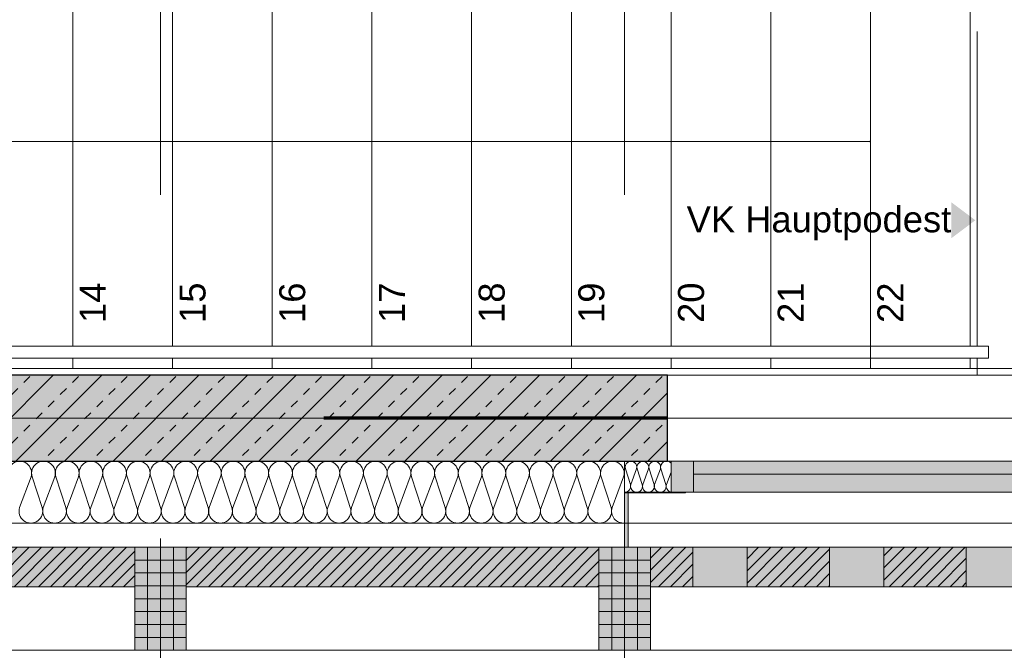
# Model space of a CAD drawing. Header units: metres. Extents: x -49 to 152, y -127 to 99.
# Tile 41 of 177: x -20.66 to -17.8, y -22.27 to -20.44. Entities that reach past the tile are written whole.
import ezdxf

# ---------------------------------------------------------------- set-up
doc = ezdxf.new("R2010")
doc.units = ezdxf.units.M
doc.header["$PDMODE"] = 1
doc.header["$PDSIZE"] = -2
for name, pattern in [('Achsen 01', [5.291531, 3.175, -1.058062, 0.352704, -0.705764]), ('gestrichelt - 01', [2, 1, -1]), ('ISO-03 Gestrichelt mit Abstand', [7.62, 3.048, -4.572]), ('ISO-07 Punktiert', [0.889, 0.127, -0.762]), ('Raster 01', [2, 1, -1]), ('VW-01 Strichlinie kurz', [2, 1, -1])]:
    doc.linetypes.add(name, pattern=pattern)
doc.layers.get('0').update_dxf_attribs({"lineweight": 25})
for name, color, linetype, lineweight, true_color in [('013_Beton und Stahlbetonarbeiten-000 Brüstung', 7, 'Continuous', 9, 0xa6a6a6), ('013_Beton und Stahlbetonarbeiten-000 Sichtbeton-331 tragende Au', 5, 'Continuous', 5, 0x0000ff), ('013_Beton und Stahlbetonarbeiten-000 Sichtbeton-334 Außenwandöf', 5, 'Continuous', 5, 0x0000ff), ('013_Beton und Stahlbetonarbeiten-350 Stahlbeton Treppe Ansicht', 7, 'Continuous', 9, 0xa6a6a6), ('014_Fassadenarbeiten-000 Aufsicht Betonfertigteile', 7, 'Continuous', 9, 0xc0c0c0), ('014_Fassadenarbeiten-000 Aufsicht Filtermauerwerk', 7, 'Continuous', 9, 0xa6a6a6), ('014_Fassadenarbeiten-330 mineralische Dämmung', 7, 'Continuous', 9, 0x666666), ('032_Metallarbeiten-Fenster', 7, 'Continuous', 13, 0x444444), ('032_Metallarbeiten-PR_Fassade', 7, 'Continuous', 13, 0x444444), ('AV1-Achsen', 1, 'Achsen 01', 18, 0xff0000), ('AV1-Raster', 7, 'Raster 01', 9, 0xa6a6a6)]:
    doc.layers.add(name, color=color, linetype=linetype, lineweight=lineweight, true_color=true_color)
for name, color, linetype, lineweight in [('013_Beton und Stahlbetonarbeiten-000 Unterzüge', 7, 'ISO-07 Punktiert', 13), ('013_Beton und Stahlbetonarbeiten-330 Außenwände', 7, 'Continuous', 25), ('014_Fassadenarbeiten-330 Betonfertigteile vertikal', 7, 'Continuous', 9), ('014_Fassadenarbeiten-330 Filtermauerwerk 11.5cm', 7, 'Continuous', 9), ('014_Fassadenarbeiten-330 Mauerwerk 11.5cm', 7, 'Continuous', 9), ('031_Metallbauarbeiten-340 Treppen Geländer', 7, 'Continuous', 9), ('039_Trockenbauarbeiten-alllg.', 7, 'Continuous', 9), ('_1.35m (3D)', 7, 'Continuous', 9), ('_GRU (2D)', 7, 'Continuous', 9), ('_OG 3 (2D)', 7, 'Continuous', 9), ('AV1-Brandschutzkonzept-Brandschutzkonzept', 7, 'Continuous', 5), ('Bemaßung-Bemaßung', 7, 'Continuous', 9)]:
    doc.layers.add(name, color=color, linetype=linetype, lineweight=lineweight)
doc.layers.get('0').freeze()
doc.styles.add('Arial', font='arial.ttf')
doc.dimstyles.new('COE 50', dxfattribs={"dimtxt": 100.872396, "dimasz": 0.001414, "dimexe": 0.001, "dimexo": 0.01, "dimgap": 0.001, "dimtad": 1, "dimdec": 3, "dimtxsty": 'Arial', "dimblk": 'VW_SLASH-3', "dimblk1": 'VW_SLASH-3', "dimblk2": 'VW_SLASH-3', "dimcen": 0, "dimadec": 3, "dimazin": 0, "dimtfac": 0.8, "dimtdec": 3, "dimtix": 1, "dimtmove": 0, "dimatfit": 0, "dimldrblk": 'VW_SLASH-2', "dimfxl": 0.002, "dimfxlon": 1, "dimfrac": 2, "dimtolj": 1, "dimarcsym": 0})
pattern_1 = [(45, (0, 0), (0.01767767, -0.01767767), [])]
pattern_2 = [(-90, (0, 0), (0.0375, 0), [])]
pattern_3 = [(0, (0, 0), (2e-18, -0.0375), [])]

# ---------------------------------------------------------------- blocks, each defined once
blk = doc.blocks.new('Group-4')
at = {"layer": 'AV1-Raster'}
for p, q in [((-20.25, -22.95), (-20.25, 1.35)), ((-18.9, -22.95), (-18.9, 1.35))]:
    blk.add_line(p, q, dxfattribs=at)
blk = doc.blocks.new('1.35m (3D)')
at = {"layer": 'AV1-Raster', "color": 7}
blk.add_blockref('Group-4', (0, 0), dxfattribs=at)
blk = doc.blocks.new('Group-77')
at = {"layer": '013_Beton und Stahlbetonarbeiten-350 Stahlbeton Treppe Ansicht', "color": 7, "linetype": 'Raster 01'}
blk.add_line((-17.875, -21.475), (-17.875, -18.625), dxfattribs=at)
at = {"layer": '013_Beton und Stahlbetonarbeiten-350 Stahlbeton Treppe Ansicht', "linetype": 'Continuous'}
for p, q in [((-20.505, -20.135), (-20.505, -21.455)), ((-20.215, -20.135), (-20.215, -21.455)), ((-19.925, -20.135), (-19.925, -21.455)), ((-19.635, -20.135), (-19.635, -21.455)), ((-19.345, -20.135), (-19.345, -21.455)), ((-19.055, -20.135), (-19.055, -21.455)), ((-18.765, -20.135), (-18.765, -21.455)), ((-18.475, -20.135), (-18.475, -21.455)), ((-18.185, -21.455), (-18.185, -20.135)), ((-17.895, -21.455), (-17.895, -20.135)), ((-17.755, -21.455), (-21.515, -21.455))]:
    blk.add_line(p, q, dxfattribs=at)
at = {"layer": '013_Beton und Stahlbetonarbeiten-350 Stahlbeton Treppe Ansicht', "color": 8, "linetype": 'Continuous', "lineweight": 18, "transparency": 33554687, "flags": 128}
blk.add_lwpolyline([(-18.185, -20.795), (-22.1, -20.795), (-22.1, -19.305), (-18.185, -19.305)], dxfattribs=at)
at = {"layer": '013_Beton und Stahlbetonarbeiten-350 Stahlbeton Treppe Ansicht', "color": 7, "lineweight": 13, "transparency": 33554687}
blk.add_solid([(-17.95, -20.9715), (-17.88, -21.024), (-17.95, -21.0765)], dxfattribs=at)
at = {"layer": '013_Beton und Stahlbetonarbeiten-350 Stahlbeton Treppe Ansicht', "color": 7, "transparency": 33554687, "insert": (-17.95, -20.9835), "char_height": 0.075654, "attachment_point": 3, "line_spacing_factor": 0.971931, "style": 'Arial'}
blk.add_mtext('VK Hauptpodest ', dxfattribs=at)
at = {"layer": '013_Beton und Stahlbetonarbeiten-350 Stahlbeton Treppe Ansicht', "char_height": 0.07565, "attachment_point": 3, "rotation": 90, "line_spacing_factor": 0.971931, "style": 'Arial'}
for s, insert in [('14', (-20.4847, -21.2052, -3.29)), ('15', (-20.1947, -21.2052, -3.29)), ('16', (-19.9047, -21.2052, -3.29)), ('17', (-19.6147, -21.2052, -3.29)), ('18', (-19.3247, -21.2052, -3.29)), ('19', (-19.0347, -21.2052, -3.29)), ('20', (-18.7447, -21.2052, -3.29)), ('21', (-18.4547, -21.2052, -3.29)), ('22', (-18.1647, -21.2052, -3.29))]:
    blk.add_mtext(s, dxfattribs=dict(at, insert=insert))
at = {"color": 255, "lineweight": 18, "transparency": 33554687}
blk.add_wipeout([(-18.187, -20.7938), (-18.185, -20.795), (-18.187, -20.7962)], dxfattribs=at).dxf.layer = '013_Beton und Stahlbetonarbeiten-350 Stahlbeton Treppe Ansicht'
at = {"layer": '013_Beton und Stahlbetonarbeiten-350 Stahlbeton Treppe Ansicht', "color": 8, "lineweight": 18, "transparency": 33554687, "flags": 128}
blk.add_lwpolyline([(-18.187, -20.7938), (-18.185, -20.795), (-18.187, -20.7962)], close=True, dxfattribs=at)
blk = doc.blocks.new('Group-79')
at = {"color": 255, "linetype": 'Continuous', "lineweight": 9}
blk.add_wipeout([(-21.375, -21.39), (-18.185, -21.39), (-18.185, -21.425), (-21.375, -21.425)], dxfattribs=at).dxf.layer = '031_Metallbauarbeiten-340 Treppen Geländer'
at = {"layer": '031_Metallbauarbeiten-340 Treppen Geländer', "color": 253, "linetype": 'Continuous', "lineweight": 9, "flags": 128}
blk.add_lwpolyline([(-21.375, -21.39), (-18.185, -21.39), (-18.185, -21.425), (-21.375, -21.425)], close=True, dxfattribs=at)
at = {"color": 255, "linetype": 'Continuous', "lineweight": 9}
blk.add_wipeout([(-18.185, -21.425), (-18.185, -21.39), (-17.8413, -21.39), (-17.8413, -21.425)], dxfattribs=at).dxf.layer = '031_Metallbauarbeiten-340 Treppen Geländer'
at = {"layer": '031_Metallbauarbeiten-340 Treppen Geländer', "color": 253, "linetype": 'Continuous', "lineweight": 9, "flags": 128}
blk.add_lwpolyline([(-18.185, -21.425), (-18.185, -21.39), (-17.8413, -21.39), (-17.8413, -21.425)], close=True, dxfattribs=at)
blk = doc.blocks.new('Group-328')
at = {"layer": '014_Fassadenarbeiten-330 mineralische Dämmung', "transparency": 33554687, "flags": 128}
for points in [[(-21.77, 18.9029, 1.372583), (-21.77, 18.9685), (-21.86, 18.9395, -1.372995), (-21.86, 19.0051), (-21.77, 18.9718, 1.372583), (-21.77, 19.0374), (-21.86, 19.0085, -1.372995), (-21.86, 19.074), (-21.77, 19.0408, 1.372583), (-21.77, 19.1063), (-21.86, 19.0774, -1.372995), (-21.86, 19.143), (-21.77, 19.1097, 1.372583), (-21.77, 19.1753), (-21.86, 19.1464, -1.372995), (-21.86, 19.2119), (-21.77, 19.1787, 1.372583), (-21.77, 19.2442), (-21.86, 19.2153, -1.372995), (-21.86, 19.2809), (-21.77, 19.2476, 1.372583), (-21.77, 19.3132), (-21.86, 19.2843, -1.372995), (-21.86, 19.3498), (-21.77, 19.3166, 1.372583), (-21.77, 19.3821), (-21.86, 19.3532, -1.372995), (-21.86, 19.4188), (-21.77, 19.3855, 1.372583), (-21.77, 19.4511), (-21.86, 19.4221, -1.372995), (-21.86, 19.4877), (-21.77, 19.4544, 1.372583), (-21.77, 19.52), (-21.86, 19.4911, -1.372995), (-21.86, 19.5567), (-21.77, 19.5234, 1.372583), (-21.77, 19.589), (-21.86, 19.56, -1.372995), (-21.86, 19.6256), (-21.77, 19.5923, 1.372583), (-21.77, 19.6579), (-21.86, 19.629, -1.372995), (-21.86, 19.6946), (-21.77, 19.6613, 1.372583), (-21.77, 19.7269), (-21.86, 19.6979, -1.372995), (-21.86, 19.7635), (-21.77, 19.7302, 1.372583), (-21.77, 19.7958), (-21.86, 19.7669, -1.372995), (-21.86, 19.8324), (-21.77, 19.7992, 1.372583), (-21.77, 19.8647), (-21.86, 19.8358, -1.372995), (-21.86, 19.9014), (-21.77, 19.8681, 1.372583), (-21.77, 19.9337), (-21.86, 19.9048, -1.372995), (-21.86, 19.9703), (-21.77, 19.9371, 1.372583), (-21.77, 20.0026), (-21.86, 19.9737, -1.372995), (-21.86, 20.0393), (-21.77, 20.006, 1.372583), (-21.77, 20.0716), (-21.86, 20.0427, -1.372995), (-21.86, 20.1082), (-21.77, 20.075, 1.372583), (-21.77, 20.1405), (-21.86, 20.1116, -1.372995), (-21.86, 20.1772), (-21.77, 20.1439, 1.372583), (-21.77, 20.2095), (-21.86, 20.1805, -1.372995), (-21.86, 20.2461), (-21.77, 20.2128, 1.372583), (-21.77, 20.2784), (-21.86, 20.2495, -1.372995), (-21.86, 20.3151), (-21.77, 20.2818, 1.372583), (-21.77, 20.3474), (-21.86, 20.3184, -1.372995), (-21.86, 20.384), (-21.77, 20.3507, 1.372583), (-21.77, 20.4163), (-21.86, 20.3874, -1.372995), (-21.86, 20.4529), (-21.77, 20.4197, 1.372583), (-21.77, 20.4852), (-21.86, 20.4563, -1.372995), (-21.86, 20.5219), (-21.77, 20.4886, 1.372583), (-21.77, 20.5542), (-21.86, 20.5253, -1.372995), (-21.86, 20.5908), (-21.77, 20.5576, 1.372583), (-21.77, 20.6231), (-21.86, 20.5942, -1.372995), (-21.86, 20.6598), (-21.77, 20.6265, 1.372583), (-21.77, 20.6921)], [(-21.77, 19.0374, -0.324435), (-21.7316, 19.0248, -0.324435), (-21.7316, 18.9844, -0.324435), (-21.77, 18.9718), (-21.86, 19.0051, 0.324488), (-21.8985, 18.9925, 0.324488), (-21.8985, 18.9521, 0.324488), (-21.86, 18.9395), (-21.77, 18.9685, -0.324435), (-21.7316, 18.9559, -0.324435), (-21.7316, 18.9155, -0.324435), (-21.77, 18.9029), (-21.86, 18.9362, 0.54007), (-21.9048, 18.9)], [(-21.7684, 18.9, -0.131588), (-21.7505, 18.9)]]:
    blk.add_lwpolyline(points, format="xyb", dxfattribs=at)
blk = doc.blocks.new('Group-329')
at = {"layer": '014_Fassadenarbeiten-330 mineralische Dämmung', "transparency": 33554687}
blk.add_blockref('Group-328', (0, 0), dxfattribs=at)
blk = doc.blocks.new('Parametric Object-51')
at = {"layer": '014_Fassadenarbeiten-330 mineralische Dämmung', "color": 7, "transparency": 33554687}
blk.add_blockref('Group-329', (0, 0), dxfattribs=at)
at = {"layer": '014_Fassadenarbeiten-330 mineralische Dämmung', "color": 0, "flags": 1}
for tag in ['IFC_UUID', 'instanceID', 'prm0_name', 'prm0_type', 'prm0_value', 'prm1_name', 'prm1_type', 'prm1_value', 'prm2_name', 'prm2_type', 'prm2_value', 'prm3_name', 'prm3_type', 'prm3_value', 'prm4_name', 'prm4_type', 'prm4_value', 'prm5_name', 'prm5_type', 'prm5_value', 'prm6_name', 'prm6_type', 'prm6_value']:
    blk.add_attdef(tag, (-22.95, -21.9131), '', height=0.00018, dxfattribs=at)
blk = doc.blocks.new('VW_SLASH-3')
at = {"color": 0, "linetype": 'ByBlock', "lineweight": -2, "transparency": 16777216}
blk.add_line((0, 0), (-1, 0), dxfattribs=at)
at = {"color": 0, "linetype": 'Continuous', "lineweight": 15, "transparency": 16777216, "flags": 128}
blk.add_lwpolyline([(0.5, 0.5), (-0.5, -0.5)], dxfattribs=at)
blk = doc.blocks.new('*D532')
at = {"layer": 'Bemaßung-Bemaßung', "color": 0, "lineweight": -2}
for p, q in [((-21.475, -23.675), (-21.475, -23.825)), ((-19.025, -23.675), (-19.025, -23.825)), ((-19.0957, -23.775), (-21.4043, -23.775))]:
    blk.add_line(p, q, dxfattribs=at)
at = {"layer": 'Defpoints', "color": 0}
for p in [(-21.475, -21.475), (-19.025, -21.475), (-21.475, -23.775)]:
    blk.add_point(p, dxfattribs=at)
at = {"layer": 'Bemaßung-Bemaßung', "color": 0, "lineweight": -2, "xscale": 0.070693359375, "yscale": 0.070693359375, "zscale": 0.070693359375, "rotation": 180}
blk.add_blockref('VW_SLASH-3', (-21.475, -23.775), dxfattribs=at)
at = {"layer": 'Bemaßung-Bemaßung', "color": 0, "lineweight": -2, "xscale": 0.070693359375, "yscale": 0.070693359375, "zscale": 0.070693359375}
blk.add_blockref('VW_SLASH-3', (-19.025, -23.775), dxfattribs=at)
at = {"layer": 'Bemaßung-Bemaßung', "color": 0, "insert": (-20.25, -23.6644), "char_height": 0.10087, "attachment_point": 5, "style": 'Arial'}
blk.add_mtext('\\A1;2,45', dxfattribs=at)
blk = doc.blocks.new('VW_SLASH-2')
at = {"color": 0, "linetype": 'ByBlock', "lineweight": -2, "transparency": 16777216}
blk.add_line((0, 0), (-1, 0), dxfattribs=at)
at = {"color": 0, "linetype": 'Continuous', "lineweight": 15, "transparency": 16777216, "flags": 128}
blk.add_lwpolyline([(0.5, 0.5), (-0.5, -0.5)], dxfattribs=at)
blk = doc.blocks.new('*D533')
at = {"layer": 'Bemaßung-Bemaßung', "color": 0, "lineweight": -2}
for p, q in [((-19.025, -23.675), (-19.025, -23.825)), ((-18.775, -23.675), (-18.775, -23.825)), ((-18.8457, -23.775), (-18.9543, -23.775))]:
    blk.add_line(p, q, dxfattribs=at)
at = {"layer": 'Defpoints', "color": 0}
for p in [(-19.025, -21.475), (-18.775, -21.475), (-19.025, -23.775)]:
    blk.add_point(p, dxfattribs=at)
at = {"layer": 'Bemaßung-Bemaßung', "color": 0, "lineweight": -2, "xscale": 0.070693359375, "yscale": 0.070693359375, "zscale": 0.070693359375, "rotation": 180}
blk.add_blockref('VW_SLASH-3', (-19.025, -23.775), dxfattribs=at)
at = {"layer": 'Bemaßung-Bemaßung', "color": 0, "lineweight": -2, "xscale": 0.070693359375, "yscale": 0.070693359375, "zscale": 0.070693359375}
blk.add_blockref('VW_SLASH-3', (-18.775, -23.775), dxfattribs=at)
at = {"layer": 'Bemaßung-Bemaßung', "color": 0, "insert": (-18.9, -23.6735), "char_height": 0.10087, "attachment_point": 5, "style": 'Arial'}
blk.add_mtext('\\A1;25', dxfattribs=at)
blk = doc.blocks.new('*D534')
at = {"layer": 'Bemaßung-Bemaßung', "color": 0, "lineweight": -2}
for p, q in [((-18.775, -23.675), (-18.775, -23.825)), ((-16.325, -23.675), (-16.325, -23.825)), ((-16.3957, -23.775), (-18.7043, -23.775))]:
    blk.add_line(p, q, dxfattribs=at)
at = {"layer": 'Defpoints', "color": 0}
for p in [(-18.775, -21.475), (-16.325, -21.725), (-18.775, -23.775)]:
    blk.add_point(p, dxfattribs=at)
at = {"layer": 'Bemaßung-Bemaßung', "color": 0, "lineweight": -2, "xscale": 0.070693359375, "yscale": 0.070693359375, "zscale": 0.070693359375, "rotation": 180}
blk.add_blockref('VW_SLASH-3', (-18.775, -23.775), dxfattribs=at)
at = {"layer": 'Bemaßung-Bemaßung', "color": 0, "lineweight": -2, "xscale": 0.070693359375, "yscale": 0.070693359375, "zscale": 0.070693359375}
blk.add_blockref('VW_SLASH-3', (-16.325, -23.775), dxfattribs=at)
at = {"layer": 'Bemaßung-Bemaßung', "color": 0, "insert": (-17.55, -23.6644), "char_height": 0.10087, "attachment_point": 5, "style": 'Arial'}
blk.add_mtext('\\A1;2,45', dxfattribs=at)
blk = doc.blocks.new('COE - Fenster 05')
at = {"layer": '032_Metallarbeiten-Fenster', "linetype": 'Continuous', "lineweight": 0}
for points in [[(-0.09, 2.515), (-0.09, 2.45), (0, 2.45), (0, 2.515)], [(0, 0.15), (-0.09, 0.15), (-0.09, 2.45), (0, 2.45)], [(-0.09, 1.225), (-0.09, 1.375), (0, 1.375), (0, 1.225)], [(-0.05, 1.225), (-0.05, 1.275), (0.025, 1.275), (0.025, 1.225)], [(-0.05, 0.195), (-0.05, 1.225), (0.025, 1.225), (0.025, 0.195)], [(-0.05, 0.145), (-0.05, 0.195), (0.025, 0.195), (0.025, 0.145)], [(-0.09, 0.085), (-0.09, 0.17), (0, 0.17), (0, 0.085)]]:
    blk.add_hatch(color=7, dxfattribs=at).paths.add_polyline_path(points)
at = {"layer": '032_Metallarbeiten-Fenster', "color": 7, "lineweight": 18}
for p, q in [((-0.0375, 2.45), (-0.0375, 1.375)), ((-0.0125, 0.195), (-0.0125, 1.225))]:
    blk.add_line(p, q, dxfattribs=at)
at = {"layer": '032_Metallarbeiten-Fenster', "color": 7, "lineweight": 18, "flags": 128}
for points in [[(-0.09, 2.515), (-0.09, 2.45), (0, 2.45), (0, 2.515)], [(0, 0.15), (-0.09, 0.15), (-0.09, 2.45), (0, 2.45)], [(-0.09, 1.225), (-0.09, 1.375), (0, 1.375), (0, 1.225)], [(-0.05, 1.225), (-0.05, 1.275), (0.025, 1.275), (0.025, 1.225)], [(-0.05, 0.195), (-0.05, 1.225), (0.025, 1.225), (0.025, 0.195)], [(-0.05, 0.145), (-0.05, 0.195), (0.025, 0.195), (0.025, 0.145)], [(-0.09, 0.085), (-0.09, 0.17), (0, 0.17), (0, 0.085)]]:
    blk.add_lwpolyline(points, close=True, dxfattribs=at)
at = {"layer": '032_Metallarbeiten-Fenster', "color": 7, "linetype": 'gestrichelt - 01', "lineweight": 18, "transparency": 33554687, "flags": 128}
blk.add_lwpolyline([(0.025, 0.145), (1.105, 0.145), (1.105, 0.195, 0.414214), (0.025, 1.275)], format="xyb", dxfattribs=at)
blk = doc.blocks.new('Group-604')
at = {"layer": '014_Fassadenarbeiten-330 mineralische Dämmung', "transparency": 33554687, "flags": 128}
for points in [[(15.4589, -23.318, 0.513088), (15.4755, -23.2955), (15.461, -23.2505, -1.372995), (15.4938, -23.2505), (15.4772, -23.2955, 1.372583), (15.51, -23.2955), (15.4955, -23.2505, -1.372995), (15.5283, -23.2505), (15.5117, -23.2955, 1.372583), (15.5445, -23.2955)], [(15.4772, -23.2955, 1.372583), (15.51, -23.2955), (15.4955, -23.2505, -1.372995), (15.5283, -23.2505), (15.5117, -23.2955, 1.372583), (15.5445, -23.2955), (15.53, -23.2505, -1.372995), (15.5628, -23.2505)], [(15.4772, -23.2955, 0.324435), (15.4835, -23.3147, 0.324435), (15.5037, -23.3147, 0.324435), (15.51, -23.2955), (15.4955, -23.2505, -0.324488), (15.5018, -23.2313, -0.324488), (15.522, -23.2313, -0.324488), (15.5283, -23.2505), (15.5117, -23.2955, 0.324435), (15.5179, -23.3147, 0.324435), (15.5382, -23.3147, 0.324435), (15.5445, -23.2955), (15.53, -23.2505, -0.324488), (15.5363, -23.2313, -0.324488), (15.5565, -23.2313, -0.324488), (15.5628, -23.2505), (15.5461, -23.2955, 0.324435), (15.5524, -23.3147, 0.324435), (15.5726, -23.3147, 0.324435), (15.5789, -23.2955), (15.5645, -23.2505, -0.816868), (15.5939, -23.2339)], [(15.5939, -23.3177, -0.45246), (15.5806, -23.2955), (15.5939, -23.2596)]]:
    blk.add_lwpolyline(points, format="xyb", dxfattribs=at)
blk = doc.blocks.new('Group-608')
at = {"layer": '014_Fassadenarbeiten-330 mineralische Dämmung', "transparency": 33554687}
blk.add_blockref('Group-604', (0, 0), dxfattribs=at)
blk = doc.blocks.new('Parametric Object-80')
at = {"layer": '014_Fassadenarbeiten-330 mineralische Dämmung', "color": 7, "transparency": 33554687}
blk.add_blockref('Group-608', (0, 0), dxfattribs=at)
at = {"layer": '014_Fassadenarbeiten-330 mineralische Dämmung', "color": 0, "flags": 1}
for tag in ['IFC_UUID', 'instanceID', 'prm0_name', 'prm0_type', 'prm0_value', 'prm1_name', 'prm1_type', 'prm1_value', 'prm2_name', 'prm2_type', 'prm2_value', 'prm3_name', 'prm3_type', 'prm3_value', 'prm4_name', 'prm4_type', 'prm4_value', 'prm5_name', 'prm5_type', 'prm5_value', 'prm6_name', 'prm6_type', 'prm6_value']:
    blk.add_attdef(tag, (-18.9, -21.8191), '', height=0.00018, dxfattribs=at)
blk = doc.blocks.new('Group-881')
at = {"layer": 'AV1-Achsen'}
blk.add_line((-43.35, -21.6), (4.2, -21.6), dxfattribs=at)
blk = doc.blocks.new('GRU (2D)')
at = {"layer": 'AV1-Achsen', "color": 7}
blk.add_blockref('Group-881', (0, 0), dxfattribs=at)
blk = doc.blocks.new('OG 3 (2D)')
at = {"layer": '014_Fassadenarbeiten-000 Aufsicht Filtermauerwerk', "linetype": 'Continuous', "lineweight": 0, "true_color": 0xd19783, "transparency": 33554559}
for points in [[(-18.5437, -21.975), (-18.5437, -22.09), (-18.7012, -22.09), (-18.7012, -21.975)], [(-18.1462, -21.975), (-18.1462, -22.09), (-18.3037, -22.09), (-18.3037, -21.975)], [(-17.7487, -21.975), (-17.7487, -22.09), (-17.9062, -22.09), (-17.9062, -21.975)]]:
    blk.add_hatch(color=33, dxfattribs=at).paths.add_polyline_path(points)
at = {"layer": '014_Fassadenarbeiten-330 Betonfertigteile vertikal', "linetype": 'Continuous', "lineweight": 0}
for points in [[(-20.175, -21.975), (-20.325, -21.975), (-20.325, -22.275), (-20.175, -22.275)], [(-18.825, -21.975), (-18.975, -21.975), (-18.975, -22.275), (-18.825, -22.275)]]:
    blk.add_hatch(color=9, dxfattribs=at).paths.add_polyline_path(points)
at = {"layer": '014_Fassadenarbeiten-330 Betonfertigteile vertikal', "linetype": 'Continuous', "lineweight": 9}
h = blk.add_hatch(dxfattribs=at)
h.set_pattern_fill('Stahlbetonfertigteil-1', color=8, style=0, pattern_type=2)
h.set_pattern_definition(pattern_2)
h.paths.add_polyline_path([(-20.175, -21.975), (-20.325, -21.975), (-20.325, -22.275), (-20.175, -22.275)])
at = {"layer": '014_Fassadenarbeiten-330 Betonfertigteile vertikal', "linetype": 'Continuous', "lineweight": 13}
h = blk.add_hatch(dxfattribs=at)
h.set_pattern_fill('Stahlbetonfertigteil', color=8, style=0, pattern_type=2)
h.set_pattern_definition(pattern_3)
h.paths.add_polyline_path([(-20.175, -21.975), (-20.325, -21.975), (-20.325, -22.275), (-20.175, -22.275)])
at = {"layer": '014_Fassadenarbeiten-330 Betonfertigteile vertikal', "linetype": 'Continuous', "lineweight": 9}
h = blk.add_hatch(dxfattribs=at)
h.set_pattern_fill('Stahlbetonfertigteil-1', color=8, style=0, pattern_type=2)
h.set_pattern_definition(pattern_2)
h.paths.add_polyline_path([(-18.825, -21.975), (-18.975, -21.975), (-18.975, -22.275), (-18.825, -22.275)])
at = {"layer": '014_Fassadenarbeiten-330 Betonfertigteile vertikal', "linetype": 'Continuous', "lineweight": 13}
h = blk.add_hatch(dxfattribs=at)
h.set_pattern_fill('Stahlbetonfertigteil', color=8, style=0, pattern_type=2)
h.set_pattern_definition(pattern_3)
h.paths.add_polyline_path([(-18.825, -21.975), (-18.975, -21.975), (-18.975, -22.275), (-18.825, -22.275)])
at = {"layer": '014_Fassadenarbeiten-330 Filtermauerwerk 11.5cm', "linetype": 'Continuous', "lineweight": 0, "true_color": 0xd19783}
for points in [[(-18.7012, -21.975), (-18.7012, -22.09), (-18.825, -22.09), (-18.825, -21.975)], [(-18.3037, -21.975), (-18.3037, -22.09), (-18.5437, -22.09), (-18.5437, -21.975)], [(-17.9062, -21.975), (-17.9062, -22.09), (-18.1462, -22.09), (-18.1462, -21.975)]]:
    blk.add_hatch(color=33, dxfattribs=at).paths.add_polyline_path(points)
at = {"layer": '014_Fassadenarbeiten-330 Filtermauerwerk 11.5cm', "linetype": 'Continuous', "lineweight": 9}
h = blk.add_hatch(dxfattribs=at)
h.set_pattern_fill('Mauerwerk Münster', color=8, style=0, pattern_type=2)
h.set_pattern_definition(pattern_1)
h.paths.add_polyline_path([(-18.7012, -21.975), (-18.7012, -22.09), (-18.825, -22.09), (-18.825, -21.975)])
h = blk.add_hatch(dxfattribs=at)
h.set_pattern_fill('Mauerwerk Münster', color=8, style=0, pattern_type=2)
h.set_pattern_definition(pattern_1)
h.paths.add_polyline_path([(-18.3037, -21.975), (-18.3037, -22.09), (-18.5437, -22.09), (-18.5437, -21.975)])
h = blk.add_hatch(dxfattribs=at)
h.set_pattern_fill('Mauerwerk Münster', color=8, style=0, pattern_type=2)
h.set_pattern_definition(pattern_1)
h.paths.add_polyline_path([(-17.9062, -21.975), (-17.9062, -22.09), (-18.1462, -22.09), (-18.1462, -21.975)])
at = {"layer": '014_Fassadenarbeiten-330 Mauerwerk 11.5cm', "linetype": 'Continuous', "lineweight": 0, "true_color": 0xd19783}
for points in [[(-20.325, -21.975), (-20.325, -22.09), (-21.525, -22.09), (-21.525, -21.975)], [(-18.975, -21.975), (-18.975, -22.09), (-20.175, -22.09), (-20.175, -21.975)]]:
    blk.add_hatch(color=33, dxfattribs=at).paths.add_polyline_path(points)
at = {"layer": '014_Fassadenarbeiten-330 Mauerwerk 11.5cm', "linetype": 'Continuous', "lineweight": 9}
h = blk.add_hatch(dxfattribs=at)
h.set_pattern_fill('Mauerwerk Münster', color=8, style=0, pattern_type=2)
h.set_pattern_definition(pattern_1)
h.paths.add_polyline_path([(-20.325, -21.975), (-20.325, -22.09), (-21.525, -22.09), (-21.525, -21.975)])
h = blk.add_hatch(dxfattribs=at)
h.set_pattern_fill('Mauerwerk Münster', color=8, style=0, pattern_type=2)
h.set_pattern_definition(pattern_1)
h.paths.add_polyline_path([(-18.975, -21.975), (-18.975, -22.09), (-20.175, -22.09), (-20.175, -21.975)])
at = {"layer": '032_Metallarbeiten-Fenster', "linetype": 'Continuous', "lineweight": 0, "transparency": 33554687}
blk.add_hatch(color=181, dxfattribs=at).paths.add_polyline_path([(-18.9, -21.815), (-18.7231, -21.815), (-18.7231, -21.817), (-18.9, -21.817)])
at = {"layer": '032_Metallarbeiten-PR_Fassade', "linetype": 'Continuous', "lineweight": 0}
blk.add_hatch(color=253, dxfattribs=at).paths.add_polyline_path([(-18.89, -21.817), (-18.89, -21.975), (-18.9, -21.975), (-18.9, -21.817)])
at = {"layer": '014_Fassadenarbeiten-000 Aufsicht Betonfertigteile', "flags": 128}
blk.add_lwpolyline([(-39.455, -21.905), (0.305, -21.905), (0.675, -22.275), (-39.825, -22.275)], close=True, dxfattribs=at)
at = {"layer": '014_Fassadenarbeiten-000 Aufsicht Filtermauerwerk', "flags": 128}
for points in [[(-18.5437, -21.975), (-18.5437, -22.09), (-18.7012, -22.09), (-18.7012, -21.975)], [(-18.1462, -21.975), (-18.1462, -22.09), (-18.3037, -22.09), (-18.3037, -21.975)], [(-17.7487, -21.975), (-17.7487, -22.09), (-17.9062, -22.09), (-17.9062, -21.975)]]:
    blk.add_lwpolyline(points, close=True, dxfattribs=at)
at = {"layer": '014_Fassadenarbeiten-330 Betonfertigteile vertikal', "flags": 128}
for points in [[(-20.175, -21.975), (-20.325, -21.975), (-20.325, -22.275), (-20.175, -22.275)], [(-18.825, -21.975), (-18.975, -21.975), (-18.975, -22.275), (-18.825, -22.275)]]:
    blk.add_lwpolyline(points, close=True, dxfattribs=at)
at = {"layer": '014_Fassadenarbeiten-330 Filtermauerwerk 11.5cm', "flags": 128}
for points in [[(-18.7012, -21.975), (-18.7012, -22.09), (-18.825, -22.09), (-18.825, -21.975)], [(-18.3037, -21.975), (-18.3037, -22.09), (-18.5437, -22.09), (-18.5437, -21.975)], [(-17.9062, -21.975), (-17.9062, -22.09), (-18.1462, -22.09), (-18.1462, -21.975)]]:
    blk.add_lwpolyline(points, close=True, dxfattribs=at)
at = {"layer": '014_Fassadenarbeiten-330 Mauerwerk 11.5cm', "flags": 128}
for points in [[(-20.325, -21.975), (-20.325, -22.09), (-21.525, -22.09), (-21.525, -21.975)], [(-18.975, -21.975), (-18.975, -22.09), (-20.175, -22.09), (-20.175, -21.975)]]:
    blk.add_lwpolyline(points, close=True, dxfattribs=at)
at = {"layer": '014_Fassadenarbeiten-330 mineralische Dämmung', "flags": 128}
blk.add_lwpolyline([(-22.95, -21.725), (-18.9, -21.725), (-18.9, -21.905), (-22.95, -21.905)], close=True, dxfattribs=at)
at = {"layer": '032_Metallarbeiten-Fenster', "color": 7, "linetype": 'Continuous', "lineweight": 9, "transparency": 33554687, "flags": 128}
blk.add_lwpolyline([(-18.9, -21.815), (-18.7231, -21.815), (-18.7231, -21.817), (-18.9, -21.817)], close=True, dxfattribs=at)
at = {"layer": '032_Metallarbeiten-PR_Fassade', "color": 251, "flags": 128}
blk.add_lwpolyline([(-18.89, -21.817), (-18.89, -21.975), (-18.9, -21.975), (-18.9, -21.817)], close=True, dxfattribs=at)
at = {"layer": '013_Beton und Stahlbetonarbeiten-350 Stahlbeton Treppe Ansicht', "color": 7}
blk.add_blockref('Group-77', (0, 0), dxfattribs=at)
at = {"layer": '014_Fassadenarbeiten-330 mineralische Dämmung', "rotation": 90}
blk.add_blockref('Parametric Object-51', (0, 0), dxfattribs=at)
at = {"layer": '031_Metallbauarbeiten-340 Treppen Geländer', "color": 7}
blk.add_blockref('Group-79', (0, 0), dxfattribs=at)
at = {"layer": 'Bemaßung-Bemaßung'}
dim = blk.add_linear_dim(base=(-21.475, -23.775), p1=(-19.025, -21.475), p2=(-21.475, -21.475), text='2,45', dimstyle='COE 50', override={"dimtxt": 0.100872, "dimasz": 0.070693, "dimexe": 0.05, "dimgap": 0.05, "dimpost": '<>', "dimtxsty": 'Arial', "dimtmove": 2, "dimfxl": 0.1}, dxfattribs=at)
dim.commit()
dim.dimension.update_dxf_attribs({"geometry": '*D532', "text_midpoint": (-20.25, -23.6644)})
at = {"color": 255}
blk.add_wipeout([(-18.775, -21.725), (-18.775, -21.475), (-16.325, -21.475), (-16.325, -21.725)], dxfattribs=at).dxf.layer = '013_Beton und Stahlbetonarbeiten-000 Brüstung'
at = {"layer": '013_Beton und Stahlbetonarbeiten-330 Außenwände', "linetype": 'Continuous', "lineweight": 0, "true_color": 0xc0c0c0}
blk.add_hatch(color=9, dxfattribs=at).paths.add_polyline_path([(-18.775, -21.475), (-23.075, -21.475), (-23.075, -21.725), (-18.775, -21.725)])
at = {"layer": '013_Beton und Stahlbetonarbeiten-330 Außenwände', "linetype": 'Continuous', "lineweight": 13}
h = blk.add_hatch(dxfattribs=at)
h.set_pattern_fill('Stahlbeton', color=251, style=0, pattern_type=2)
h.set_pattern_definition([(45, (0, 0), (0.07071068, -0.07071068), [0.025, -0.025])])
h.paths.add_polyline_path([(-18.775, -21.475), (-23.075, -21.475), (-23.075, -21.725), (-18.775, -21.725)])
h = blk.add_hatch(dxfattribs=at)
h.set_pattern_fill('Stahlbeton-1', color=251, style=0, pattern_type=2)
h.set_pattern_definition([(-135, (0.03106, -0.03313), (0.07071068, -0.07071068), [])])
h.paths.add_polyline_path([(-18.775, -21.475), (-23.075, -21.475), (-23.075, -21.725), (-18.775, -21.725)])
at = {"layer": '013_Beton und Stahlbetonarbeiten-000 Brüstung', "flags": 128}
blk.add_lwpolyline([(-18.775, -21.725), (-18.775, -21.475), (-16.325, -21.475), (-16.325, -21.725)], close=True, dxfattribs=at)
at = {"layer": '013_Beton und Stahlbetonarbeiten-000 Sichtbeton-331 tragende Au', "color": 30}
blk.add_solid([(-18.825, -21.525), (-18.775, -21.475), (-22.875, -21.525), (-22.825, -21.475)], dxfattribs=at)
at = {"layer": '013_Beton und Stahlbetonarbeiten-000 Sichtbeton-334 Außenwandöf', "color": 30}
blk.add_solid([(-18.825, -21.725), (-18.775, -21.725), (-18.825, -21.525), (-18.775, -21.475)], dxfattribs=at)
at = {"layer": '013_Beton und Stahlbetonarbeiten-000 Unterzüge', "linetype": 'VW-01 Strichlinie kurz', "flags": 128}
blk.add_lwpolyline([(-18.775, -21.725), (-18.775, -21.475), (-16.325, -21.475), (-16.325, -21.725)], close=True, dxfattribs=at)
at = {"layer": '013_Beton und Stahlbetonarbeiten-330 Außenwände', "flags": 128}
blk.add_lwpolyline([(-18.775, -21.475), (-23.075, -21.475), (-23.075, -21.725), (-18.775, -21.725)], close=True, dxfattribs=at)
at = {"layer": '039_Trockenbauarbeiten-alllg.', "linetype": 'ISO-03 Gestrichelt mit Abstand'}
blk.add_line((-18.775, -21.6), (-16.325, -21.6), dxfattribs=at)
at = {"layer": 'AV1-Brandschutzkonzept-Brandschutzkonzept', "color": 14, "linetype": 'gestrichelt - 01', "lineweight": 70, "transparency": 33554687}
blk.add_line((-18.775, -21.6), (-22.95, -21.6), dxfattribs=at)
at = {"layer": '014_Fassadenarbeiten-330 mineralische Dämmung'}
blk.add_blockref('Parametric Object-80', (-34.3589, 1.503), dxfattribs=at)
at = {"layer": '032_Metallarbeiten-Fenster', "color": 7, "rotation": 90}
blk.add_blockref('COE - Fenster 05', (-16.25, -21.725), dxfattribs=at)
at = {"layer": 'Bemaßung-Bemaßung'}
for base, p1, p2, text, picture, middle in [((-19.025, -23.775), (-18.775, -21.475), (-19.025, -21.475), '25', '*D533', (-18.9, -23.6735)), ((-18.775, -23.775), (-16.325, -21.725), (-18.775, -21.475), '2,45', '*D534', (-17.55, -23.6644))]:
    dim = blk.add_linear_dim(base=base, p1=p1, p2=p2, text=text, dimstyle='COE 50', override={"dimtxt": 0.100872, "dimasz": 0.070693, "dimexe": 0.05, "dimgap": 0.05, "dimpost": '<>', "dimtxsty": 'Arial', "dimtmove": 2, "dimfxl": 0.1}, dxfattribs=at)
    dim.commit()
    dim.dimension.update_dxf_attribs({"geometry": picture, "text_midpoint": middle})

msp = doc.modelspace()

# ---------------------------------------------------------------- block references
at = {"layer": '_1.35m (3D)'}
msp.add_blockref('1.35m (3D)', (0, 0), dxfattribs=at)

# ---------------------------------------------------------------- next in the draw order: block references
at = {"layer": '_OG 3 (2D)'}
msp.add_blockref('OG 3 (2D)', (0, 0), dxfattribs=at)

# ---------------------------------------------------------------- next in the draw order: block references
at = {"layer": '_GRU (2D)'}
msp.add_blockref('GRU (2D)', (0, 0), dxfattribs=at)

doc.saveas('drawing.dxf')
